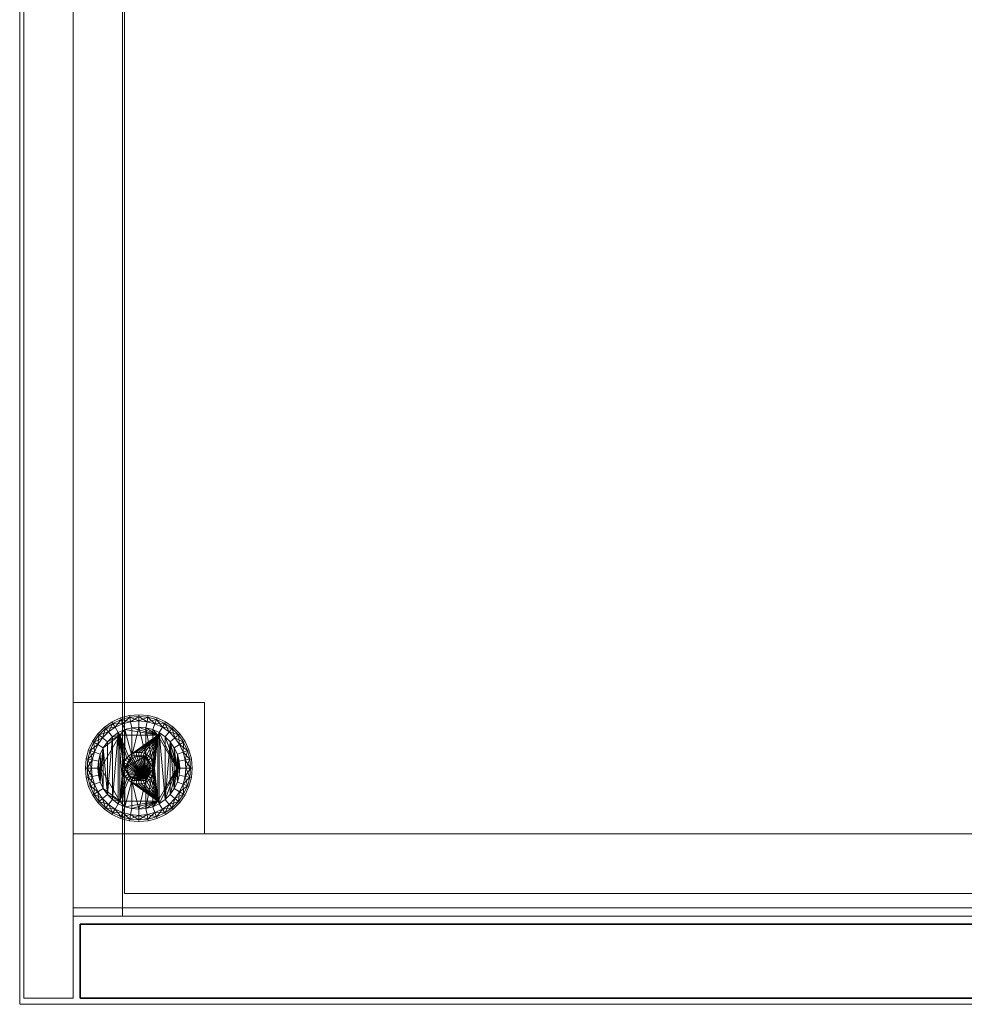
# Model space of a CAD drawing. Header units: millimetres. Extents: x 1 to 921, y -27 to 504.
# Tile 1 of 24: x 1 to 231, y -2 to 238. Entities that reach past the tile are written whole.
import ezdxf

# ---------------------------------------------------------------- set-up
doc = ezdxf.new("R2010")
doc.units = ezdxf.units.MM
doc.layers.add('Base Unit - Door', color=4, linetype='Continuous', lineweight=35)
doc.layers.add('Sub Assembly Carcase', color=4, linetype='Continuous', lineweight=35)

msp = doc.modelspace()

# ---------------------------------------------------------------- meshes
at = {"layer": 'Base Unit - Door'}
mesh = msp.add_polyface(dxfattribs=at)
corners = [(15.75, 0, 63), (460.25, 0, 63), (460.25, 18, 63), (15.75, 18, 63), (15.75, 0, 716), (460.25, 0, 716), (460.25, 18, 716), (15.75, 18, 716)]
mesh.append_faces([[corners[k] for k in face] for face in [(0, 1, 5, 4), (1, 2, 6, 5), (2, 3, 7, 6), (3, 0, 4, 7), (0, 3, 2, 1), (4, 5, 6, 7)]])
at = {"layer": 'Sub Assembly Carcase', "color": 10, "lineweight": 20}
mesh = msp.add_polyface(dxfattribs=at)
corners = [(26, 20, 63), (26, 483, 63), (26, 483, 718), (26, 20, 718), (14, 483, 63), (14, 20, 63), (14, 20, 718), (14, 483, 718), (14, 0, 13), (14, 502, 13), (14, 502, 718), (14, 0, 718), (2, 502, 13), (2, 0, 13), (2, 0, 718), (2, 502, 718), (1, 503.5, 730), (1, 503.5, 718), (1, -1.5, 718), (1, -1.5, 730), (46, 72, 13), (14, 72, 13), (14, 72, 63), (46, 72, 63), (30, 69, 5), (27.74, 68.8, 5), (27.81, 68.41, 6.5), (30, 68.6, 6.5), (25.55, 68.22, 5), (25.69, 67.84, 6.5), (23.5, 67.26, 5), (23.7, 66.91, 6.5), (21.64, 65.96, 5), (21.9, 65.65, 6.5), (23.7, 66.91, 3.5), (21.9, 65.65, 3.5), (30, 68.6, 3.5), (27.81, 68.41, 3.5), (30, 65.99, 2), (28.27, 65.84, 2), (28, 67.32, 2.4), (30, 67.49, 2.4), (25.69, 67.84, 3.5), (26.58, 65.39, 2), (26.07, 66.8, 2.4), (30, 67.49, 7.6), (28, 67.32, 7.6), (28.27, 65.84, 8), (30, 65.99, 8), (26.07, 66.8, 7.6), (26.58, 65.39, 8), (24.25, 65.95, 7.6), (24.25, 65.95, 2.4)]
mesh.append_faces([[corners[k] for k in face] for face in [(0, 1, 2, 3), (4, 5, 6, 7), (5, 4, 1, 0), (6, 3, 2, 7), (8, 9, 10, 11), (12, 13, 14, 15), (13, 12, 9, 8), (14, 11, 10, 15), (16, 17, 18, 19), (20, 21, 22, 23), (24, 25, 26, 27), (25, 28, 29, 26), (28, 30, 31, 29), (30, 32, 33, 31), (34, 35, 32, 30), (36, 37, 25, 24), (38, 39, 40, 41), (37, 42, 28, 25), (39, 43, 44, 40), (42, 34, 30, 28), (45, 46, 47, 48), (46, 49, 50, 47), (26, 46, 45), (27, 26, 45), (29, 49, 46), (26, 29, 46), (31, 51, 49), (29, 31, 49), (31, 33, 51), (40, 37, 36), (41, 40, 36), (44, 42, 37), (40, 44, 37), (52, 34, 42), (44, 52, 42)]], dxfattribs={"color": 10})
mesh = msp.add_polyface(dxfattribs=at)
corners = [(452, 21, 81), (470, 21, 81), (470, 21, 718), (452, 21, 718), (14, 22, 13), (14, 40, 13), (908, 40, 13), (908, 22, 13), (14, 22, 63), (908, 22, 63), (908, 40, 63), (14, 40, 63), (470.5, 25.5, 393.5), (895.5, 25.5, 393.5), (895.5, 25.5, 405.5), (470.5, 25.5, 405.5), (1, -1.5, 730), (1, -1.5, 718), (921, -1.5, 718), (921, -1.5, 730), (921, 503.5, 730), (1, 503.5, 730), (1, 503.5, 718), (921, 503.5, 718), (876, 72, 13), (876, 40, 13), (876, 40, 63), (876, 72, 63), (880.74, 62.5, 5), (879.78, 60.45, 5), (880.16, 60.31, 6.5), (881.09, 62.3, 6.5), (879.2, 58.26, 5), (879.59, 58.19, 6.5), (879, 56, 5), (879.4, 56, 6.5), (879.2, 53.74, 5), (879.59, 53.81, 6.5), (879.78, 51.55, 5), (880.16, 51.69, 6.5), (880.74, 49.5, 5), (881.09, 49.7, 6.5), (881.09, 62.3, 3.5), (880.16, 60.31, 3.5), (879.59, 58.19, 3.5), (879.4, 56, 3.5), (879.59, 53.81, 3.5), (880.16, 51.69, 3.5), (881.09, 49.7, 3.5), (880.68, 58, 7.6), (881.2, 59.93, 7.6), (880.51, 56, 7.6), (880.68, 54, 7.6), (880.68, 58, 2.4), (880.51, 56, 2.4), (880.68, 54, 2.4), (881.2, 52.07, 2.4)]
mesh.append_faces([[corners[k] for k in face] for face in [(0, 1, 2, 3), (4, 5, 6, 7), (8, 9, 10, 11), (12, 13, 14, 15), (16, 17, 18, 19), (16, 19, 20, 21), (22, 23, 18, 17), (24, 25, 26, 27), (28, 29, 30, 31), (29, 32, 33, 30), (32, 34, 35, 33), (34, 36, 37, 35), (36, 38, 39, 37), (38, 40, 41, 39), (42, 43, 29, 28), (43, 44, 32, 29), (44, 45, 34, 32), (45, 46, 36, 34), (46, 47, 38, 36), (47, 48, 40, 38), (33, 49, 50), (30, 33, 50), (35, 51, 49), (33, 35, 49), (37, 52, 51), (35, 37, 51), (37, 39, 52), (53, 44, 43), (54, 45, 44), (53, 54, 44), (55, 46, 45), (54, 55, 45), (56, 47, 46), (55, 56, 46)]], dxfattribs={"color": 10})
mesh = msp.add_polyface(dxfattribs=at)
corners = [(470, 21, 81), (470, 483, 81), (470, 483, 718), (470, 21, 718), (452, 483, 81), (452, 483, 718), (452, 21, 81), (452, 21, 718), (895.5, 482.5, 393.5), (470.5, 482.5, 393.5), (470.5, 482.5, 405.5), (895.5, 482.5, 405.5), (470.5, 25.5, 393.5), (470.5, 25.5, 405.5), (895.5, 25.5, 393.5), (895.5, 25.5, 405.5), (921, 503.5, 730), (921, 503.5, 718), (1, 503.5, 718), (1, 503.5, 730), (864, 483, 13), (864, 451, 13), (864, 451, 63), (864, 483, 63), (868.74, 473.5, 5), (867.78, 471.45, 5), (868.16, 471.31, 6.5), (869.09, 473.3, 6.5), (867.2, 469.26, 5), (867.59, 469.19, 6.5), (867, 467, 5), (867.4, 467, 6.5), (867.2, 464.74, 5), (867.59, 464.81, 6.5), (867.78, 462.55, 5), (868.16, 462.69, 6.5), (868.74, 460.5, 5), (869.09, 460.7, 6.5), (869.09, 473.3, 3.5), (868.16, 471.31, 3.5), (867.59, 469.19, 3.5), (867.4, 467, 3.5), (867.59, 464.81, 3.5), (868.16, 462.69, 3.5), (869.09, 460.7, 3.5), (869.2, 470.93, 7.6), (868.51, 467, 7.6), (868.68, 469, 7.6), (868.68, 465, 7.6), (868.68, 469, 2.4), (868.51, 467, 2.4), (868.68, 465, 2.4), (869.2, 463.07, 2.4)]
mesh.append_faces([[corners[k] for k in face] for face in [(0, 1, 2, 3), (1, 4, 5, 2), (6, 4, 1, 0), (7, 3, 2, 5), (8, 9, 10, 11), (9, 12, 13, 10), (12, 9, 8, 14), (13, 15, 11, 10), (16, 17, 18, 19), (20, 21, 22, 23), (24, 25, 26, 27), (25, 28, 29, 26), (28, 30, 31, 29), (30, 32, 33, 31), (32, 34, 35, 33), (34, 36, 37, 35), (38, 39, 25, 24), (39, 40, 28, 25), (40, 41, 30, 28), (41, 42, 32, 30), (42, 43, 34, 32), (43, 44, 36, 34), (26, 29, 45), (31, 46, 47), (29, 31, 47), (33, 48, 46), (31, 33, 46), (33, 35, 48), (49, 40, 39), (50, 41, 40), (49, 50, 40), (51, 42, 41), (50, 51, 41), (52, 43, 42)]], dxfattribs={"color": 10})
mesh = msp.add_polyface(dxfattribs=at)
corners = [(14, 483, 13), (908, 483, 13), (908, 483, 718), (14, 483, 718), (908, 501, 13), (14, 501, 13), (14, 501, 718), (908, 501, 718), (896, 483, 63), (26, 483, 63), (26, 483, 81), (896, 483, 81), (26, 20, 63), (896, 20, 63), (26, 20, 81), (896, 20, 81), (452, 483, 81), (452, 21, 81), (452, 21, 718), (452, 483, 718), (451.5, 25.5, 393.5), (451.5, 482.5, 393.5), (451.5, 482.5, 405.5), (451.5, 25.5, 405.5), (26.5, 482.5, 393.5), (26.5, 482.5, 405.5), (26.5, 25.5, 393.5), (26.5, 25.5, 405.5), (58, 451, 13), (58, 483, 13), (58, 483, 63), (58, 451, 63), (54.22, 462.55, 5), (54.8, 464.74, 5), (54.41, 464.81, 6.5), (53.84, 462.69, 6.5), (55, 467, 5), (54.6, 467, 6.5), (54.8, 469.26, 5), (54.41, 469.19, 6.5), (54.22, 471.45, 5), (53.84, 471.31, 6.5), (53.26, 473.5, 5), (52.91, 473.3, 6.5), (53.84, 462.69, 3.5), (54.41, 464.81, 3.5), (54.6, 467, 3.5), (54.41, 469.19, 3.5), (53.84, 471.31, 3.5), (52.91, 473.3, 3.5), (52.8, 463.07, 7.6), (53.49, 467, 7.6), (53.32, 465, 7.6), (53.32, 469, 7.6), (53.32, 465, 2.4), (53.49, 467, 2.4), (53.32, 469, 2.4), (52.8, 470.93, 2.4)]
mesh.append_faces([[corners[k] for k in face] for face in [(0, 1, 2, 3), (4, 5, 6, 7), (0, 5, 4, 1), (3, 2, 7, 6), (8, 9, 10, 11), (12, 9, 8, 13), (14, 15, 11, 10), (16, 17, 18, 19), (20, 21, 22, 23), (21, 24, 25, 22), (26, 24, 21, 20), (27, 23, 22, 25), (28, 29, 30, 31), (32, 33, 34, 35), (33, 36, 37, 34), (36, 38, 39, 37), (38, 40, 41, 39), (40, 42, 43, 41), (44, 45, 33, 32), (45, 46, 36, 33), (46, 47, 38, 36), (47, 48, 40, 38), (48, 49, 42, 40), (35, 34, 50), (37, 51, 52), (34, 37, 52), (39, 53, 51), (37, 39, 51), (39, 41, 53), (54, 45, 44), (55, 46, 45), (54, 55, 45), (56, 47, 46), (55, 56, 46), (57, 48, 47)]], dxfattribs={"color": 10})
mesh = msp.add_polyface(dxfattribs=at)
corners = [(26, 483, 63), (26, 20, 63), (26, 20, 81), (26, 483, 81), (26.5, 482.5, 393.5), (26.5, 25.5, 393.5), (26.5, 25.5, 405.5), (26.5, 482.5, 405.5), (26, 451, 13), (58, 451, 13), (58, 451, 63), (26, 451, 63), (46.62, 459, 8), (38.58, 457.61, 8), (40.27, 457.16, 8), (33.64, 457.04, 5), (35.5, 455.74, 5), (35.7, 456.09, 6.5), (33.9, 457.35, 6.5), (37.55, 454.78, 5), (37.69, 455.16, 6.5), (39.74, 454.2, 5), (39.81, 454.59, 6.5), (42, 454, 5), (42, 454.4, 6.5), (33.9, 457.35, 3.5), (35.7, 456.09, 3.5), (37.69, 455.16, 3.5), (37.01, 458.35, 2), (38.58, 457.61, 2), (38.07, 456.2, 2.4), (36.25, 457.05, 2.4), (39.81, 454.59, 3.5), (40.27, 457.16, 2), (40, 455.68, 2.4), (42, 454.4, 3.5), (42, 457.01, 2), (42, 455.51, 2.4), (36.25, 457.05, 7.6), (38.07, 456.2, 7.6), (37.01, 458.35, 8), (40, 455.68, 7.6), (42, 455.51, 7.6), (42, 457.01, 8), (34.61, 458.19, 7.6), (34.61, 458.19, 2.4)]
mesh.append_faces([[corners[k] for k in face] for face in [(0, 1, 2, 3), (4, 5, 6, 7), (8, 9, 10, 11), (15, 16, 17, 18), (16, 19, 20, 17), (19, 21, 22, 20), (21, 23, 24, 22), (25, 26, 16, 15), (26, 27, 19, 16), (28, 29, 30, 31), (27, 32, 21, 19), (29, 33, 34, 30), (32, 35, 23, 21), (33, 36, 37, 34), (38, 39, 13, 40), (39, 41, 14, 13), (41, 42, 43, 14), (17, 38, 44), (18, 17, 44), (20, 39, 38), (17, 20, 38), (22, 41, 39), (20, 22, 39), (24, 42, 41), (22, 24, 41), (31, 26, 25), (45, 31, 25), (30, 27, 26), (31, 30, 26), (34, 32, 27), (30, 34, 27), (37, 35, 32), (34, 37, 32)]], dxfattribs={"color": 10})
mesh.append_faces([[corners[k] for k in face] for face in [(12, 13, 14)]], dxfattribs={"vtx0": -1, "vtx2": -1, "color": 10})
mesh = msp.add_polyface(dxfattribs=at)
corners = [(14, 72, 13), (14, 40, 13), (14, 40, 63), (14, 72, 63), (20.01, 56, 8), (20.16, 54.27, 8), (20.16, 57.73, 8), (20.61, 52.58, 8), (25.38, 48, 8), (20.76, 56, 8), (21.35, 51.01, 8), (20.76, 56, 13), (25.38, 48, 13), (26.38, 54.68, 13), (26.21, 55.33, 13), (26.15, 56, 13), (26.21, 56.67, 13), (26.58, 46.61, 2), (25.01, 47.35, 2), (25.01, 64.65, 2), (26.54, 56, 2), (22.35, 49.58, 2), (23.58, 63.65, 2), (23.58, 48.35, 2), (20.61, 52.58, 2), (21.35, 60.99, 2), (21.35, 51.01, 2), (20.16, 54.27, 2), (20.01, 56, 2), (20.16, 57.73, 2), (17, 56, 5), (17.2, 53.74, 5), (17.59, 53.81, 6.5), (17.4, 56, 6.5), (17.78, 51.55, 5), (18.16, 51.69, 6.5), (17.4, 56, 3.5), (17.59, 53.81, 3.5), (18.68, 54, 2.4), (18.51, 56, 2.4), (18.16, 51.69, 3.5), (19.2, 52.07, 2.4), (20.05, 50.25, 2.4), (18.51, 56, 7.6), (18.68, 54, 7.6), (19.2, 52.07, 7.6), (20.05, 50.25, 7.6)]
mesh.append_faces([[corners[k] for k in face] for face in [(0, 1, 2, 3), (11, 9, 8, 12), (30, 31, 32, 33), (31, 34, 35, 32), (36, 37, 31, 30), (28, 27, 38, 39), (37, 40, 34, 31), (27, 24, 41, 38), (24, 26, 42, 41), (43, 44, 5, 4), (44, 45, 7, 5), (45, 46, 10, 7), (32, 44, 43), (33, 32, 43), (35, 45, 44), (32, 35, 44), (38, 37, 36), (39, 38, 36), (41, 40, 37), (38, 41, 37)]], dxfattribs={"color": 10})
mesh.append_faces([[corners[k] for k in face] for face in [(21, 22, 23), (23, 19, 18), (24, 25, 26), (26, 25, 21), (27, 29, 24)]], dxfattribs={"vtx0": -1, "vtx1": -1, "color": 10})
mesh.append_faces([[corners[k] for k in face] for face in [(17, 19, 20)]], dxfattribs={"vtx0": -1, "vtx1": -1, "vtx2": -1, "color": 10})
mesh.append_faces([[corners[k] for k in face] for face in [(6, 5, 7), (9, 7, 10), (12, 13, 14), (12, 14, 15), (12, 15, 16)]], dxfattribs={"vtx0": -1, "vtx2": -1, "color": 10})
mesh.append_faces([[corners[k] for k in face] for face in [(4, 5, 6)]], dxfattribs={"vtx1": -1, "color": 10})
mesh.append_faces([[corners[k] for k in face] for face in [(8, 9, 10), (17, 18, 19)]], dxfattribs={"vtx1": -1, "vtx2": -1, "color": 10})
mesh.append_faces([[corners[k] for k in face] for face in [(27, 28, 29)]], dxfattribs={"vtx2": -1, "color": 10})
mesh = msp.add_polyface(dxfattribs=at)
corners = [(14, 40, 13), (14, 72, 13), (46, 72, 13), (46, 40, 13), (14, 40, 63), (46, 40, 63), (46, 72, 63), (14, 72, 63), (30, 59.85, 13), (29.33, 59.79, 13), (29.33, 59.79, 37), (30, 59.85, 37), (28.68, 59.62, 13), (28.68, 59.62, 37), (28.07, 59.33, 13), (28.07, 59.33, 37), (27.53, 58.95, 13), (27.53, 58.95, 37), (27.05, 58.47, 13), (27.05, 58.47, 37), (26.67, 57.93, 13), (26.67, 57.93, 37), (26.38, 57.32, 13), (26.38, 57.32, 37), (26.21, 56.67, 13), (26.21, 56.67, 37), (26.15, 56, 13), (26.15, 56, 37), (31.42, 53.54, 38), (29.51, 58.8, 38), (29.03, 58.67, 38), (28.58, 58.46, 38), (28.17, 58.18, 38), (27.82, 57.83, 38), (27.54, 57.42, 38), (27.15, 56, 38), (27.2, 56.49, 38), (27.33, 56.97, 38), (30, 58.85, 38), (25.38, 64, 13), (28.27, 59, 2), (30, 65.99, 2), (31.73, 59, 2), (26.54, 56, 2), (26.58, 65.39, 2), (26.54, 56, 5), (28.27, 59, 5), (31.73, 59, 5), (28.27, 53, 5)]
mesh.append_faces([[corners[k] for k in face] for face in [(0, 1, 2, 3), (4, 5, 6, 7), (8, 9, 10, 11), (9, 12, 13, 10), (12, 14, 15, 13), (14, 16, 17, 15), (16, 18, 19, 17), (18, 20, 21, 19), (20, 22, 23, 21), (22, 24, 25, 23), (24, 26, 27, 25), (35, 36, 25, 27), (36, 37, 23, 25), (37, 34, 21, 23), (34, 33, 19, 21), (33, 32, 17, 19), (32, 31, 15, 17), (31, 30, 13, 15), (30, 29, 10, 13), (29, 38, 11, 10), (45, 43, 40, 46), (46, 40, 42, 47)]], dxfattribs={"color": 10})
mesh.append_faces([[corners[k] for k in face] for face in [(47, 45, 46)]], dxfattribs={"vtx0": -1, "color": 10})
mesh.append_faces([[corners[k] for k in face] for face in [(40, 41, 42), (43, 44, 40)]], dxfattribs={"vtx0": -1, "vtx1": -1, "color": 10})
mesh.append_faces([[corners[k] for k in face] for face in [(28, 29, 30), (28, 30, 31), (28, 31, 32), (28, 32, 33), (28, 33, 34), (39, 24, 22), (39, 22, 20), (39, 20, 18), (39, 18, 16), (47, 48, 45)]], dxfattribs={"vtx0": -1, "vtx2": -1, "color": 10})
mesh = msp.add_polyface(dxfattribs=at)
corners = [(26, 20, 63), (896, 20, 63), (896, 20, 81), (26, 20, 81), (14, 22, 13), (908, 22, 13), (908, 22, 63), (14, 22, 63), (908, 40, 13), (14, 40, 13), (14, 40, 63), (908, 40, 63), (26.5, 25.5, 393.5), (451.5, 25.5, 393.5), (451.5, 25.5, 405.5), (26.5, 25.5, 405.5), (46, 40, 13), (46, 72, 13), (46, 72, 63), (46, 40, 63), (41.26, 49.5, 5), (42.22, 51.55, 5), (41.84, 51.69, 6.5), (40.91, 49.7, 6.5), (42.8, 53.74, 5), (42.41, 53.81, 6.5), (43, 56, 5), (42.6, 56, 6.5), (42.8, 58.26, 5), (42.41, 58.19, 6.5), (42.22, 60.45, 5), (41.84, 60.31, 6.5), (41.26, 62.5, 5), (40.91, 62.3, 6.5), (40.91, 49.7, 3.5), (41.84, 51.69, 3.5), (42.41, 53.81, 3.5), (42.6, 56, 3.5), (42.41, 58.19, 3.5), (41.84, 60.31, 3.5), (40.91, 62.3, 3.5), (41.32, 54, 7.6), (40.8, 52.07, 7.6), (41.49, 56, 7.6), (41.32, 58, 7.6), (40.8, 59.93, 7.6), (40.8, 52.07, 2.4), (41.32, 54, 2.4), (41.49, 56, 2.4), (41.32, 58, 2.4), (40.8, 59.93, 2.4)]
mesh.append_faces([[corners[k] for k in face] for face in [(0, 1, 2, 3), (4, 5, 6, 7), (8, 9, 10, 11), (12, 13, 14, 15), (16, 17, 18, 19), (20, 21, 22, 23), (21, 24, 25, 22), (24, 26, 27, 25), (26, 28, 29, 27), (28, 30, 31, 29), (30, 32, 33, 31), (34, 35, 21, 20), (35, 36, 24, 21), (36, 37, 26, 24), (37, 38, 28, 26), (38, 39, 30, 28), (39, 40, 32, 30), (25, 41, 42), (22, 25, 42), (27, 43, 41), (25, 27, 41), (29, 44, 43), (27, 29, 43), (31, 45, 44), (29, 31, 44), (31, 33, 45), (46, 35, 34), (47, 36, 35), (46, 47, 35), (48, 37, 36), (47, 48, 36), (49, 38, 37), (48, 49, 37), (50, 39, 38), (49, 50, 38)]], dxfattribs={"color": 10})
mesh = msp.add_polyface(dxfattribs=at)
corners = [(34.62, 64, 8), (34.99, 64.65, 8), (33.42, 65.39, 8), (31.73, 65.84, 8), (30, 65.99, 8), (28.27, 65.84, 8), (34.62, 64, 13), (27.53, 58.95, 13), (28.07, 59.33, 13), (28.68, 59.62, 13), (29.33, 59.79, 13), (30, 59.85, 13), (30.67, 59.79, 13), (31.32, 59.62, 13), (31.92, 59.33, 13), (32.47, 58.95, 13), (32.95, 58.47, 13), (33.46, 56, 2), (31.73, 59, 2), (31.73, 65.84, 2), (33.42, 65.39, 2), (34.99, 64.65, 2), (30, 65.99, 2), (34.45, 68.22, 5), (32.26, 68.8, 5), (32.19, 68.41, 6.5), (34.31, 67.84, 6.5), (30, 69, 5), (30, 68.6, 6.5), (33.93, 66.8, 2.4), (35.75, 65.95, 2.4), (34.31, 67.84, 3.5), (32.19, 68.41, 3.5), (32, 67.32, 2.4), (30, 68.6, 3.5), (30, 67.49, 2.4), (35.75, 65.95, 7.6), (33.93, 66.8, 7.6), (32, 67.32, 7.6), (30, 67.49, 7.6)]
mesh.append_faces([[corners[k] for k in face] for face in [(23, 24, 25, 26), (24, 27, 28, 25), (21, 20, 29, 30), (31, 32, 24, 23), (20, 19, 33, 29), (32, 34, 27, 24), (19, 22, 35, 33), (36, 37, 2, 1), (37, 38, 3, 2), (38, 39, 4, 3), (25, 38, 37), (26, 25, 37), (28, 39, 38), (25, 28, 38), (33, 32, 31), (29, 33, 31), (35, 34, 32), (33, 35, 32)]], dxfattribs={"color": 10})
mesh.append_faces([[corners[k] for k in face] for face in [(0, 1, 2), (0, 2, 3), (0, 3, 4), (0, 4, 5), (6, 7, 8), (6, 8, 9), (6, 9, 10), (6, 10, 11), (6, 11, 12), (6, 12, 13), (6, 13, 14), (6, 14, 15), (6, 15, 16), (17, 19, 20), (17, 20, 21), (18, 22, 19)]], dxfattribs={"vtx0": -1, "vtx2": -1, "color": 10})
mesh.append_faces([[corners[k] for k in face] for face in [(17, 18, 19)]], dxfattribs={"vtx1": -1, "vtx2": -1, "color": 10})
mesh = msp.add_polyface(dxfattribs=at)
corners = [(39.24, 56, 8), (39.39, 59.42, 8), (38.65, 60.99, 8), (37.65, 62.42, 8), (36.42, 63.65, 8), (34.99, 64.65, 8), (34.62, 64, 8), (39.24, 56, 13), (34.62, 64, 13), (38.65, 51.01, 2), (37.65, 62.42, 2), (38.65, 60.99, 2), (39.39, 52.58, 2), (39.39, 59.42, 2), (36.42, 48.35, 2), (34.99, 64.65, 2), (36.42, 63.65, 2), (39.96, 64.36, 5), (38.36, 65.96, 5), (38.1, 65.65, 6.5), (39.65, 64.1, 6.5), (36.5, 67.26, 5), (36.3, 66.91, 6.5), (34.45, 68.22, 5), (34.31, 67.84, 6.5), (38.81, 63.39, 2.4), (39.95, 61.75, 2.4), (39.65, 64.1, 3.5), (38.1, 65.65, 3.5), (37.39, 64.81, 2.4), (36.3, 66.91, 3.5), (35.75, 65.95, 2.4), (34.31, 67.84, 3.5), (39.95, 61.75, 7.6), (38.81, 63.39, 7.6), (37.39, 64.81, 7.6), (35.75, 65.95, 7.6), (33.93, 66.8, 7.6), (33.93, 66.8, 2.4)]
mesh.append_faces([[corners[k] for k in face] for face in [(7, 0, 6, 8), (17, 18, 19, 20), (18, 21, 22, 19), (21, 23, 24, 22), (11, 10, 25, 26), (27, 28, 18, 17), (10, 16, 29, 25), (28, 30, 21, 18), (16, 15, 31, 29), (30, 32, 23, 21), (33, 34, 3, 2), (34, 35, 4, 3), (35, 36, 5, 4), (20, 34, 33), (19, 35, 34), (20, 19, 34), (22, 36, 35), (19, 22, 35), (24, 37, 36), (22, 24, 36), (29, 28, 27), (25, 29, 27), (31, 30, 28), (29, 31, 28), (38, 32, 30), (31, 38, 30)]], dxfattribs={"color": 10})
mesh.append_faces([[corners[k] for k in face] for face in [(0, 5, 6)]], dxfattribs={"vtx0": -1, "vtx1": -1, "color": 10})
mesh.append_faces([[corners[k] for k in face] for face in [(0, 1, 2), (0, 2, 3), (0, 3, 4), (0, 4, 5), (9, 10, 11), (12, 11, 13), (14, 15, 16), (14, 16, 10)]], dxfattribs={"vtx0": -1, "vtx2": -1, "color": 10})
mesh = msp.add_polyface(dxfattribs=at)
corners = [(34.62, 64, 8), (28.27, 65.84, 8), (26.58, 65.39, 8), (25.38, 64, 8), (25.01, 64.65, 8), (23.58, 63.65, 8), (22.35, 62.42, 8), (21.35, 60.99, 8), (34.62, 64, 13), (25.38, 64, 13), (27.53, 58.95, 13), (26.58, 65.39, 2), (28.27, 65.84, 2), (28.27, 59, 2), (30, 65.99, 2), (26.54, 56, 2), (25.01, 64.65, 2), (21.64, 65.96, 5), (20.04, 64.36, 5), (20.35, 64.1, 6.5), (21.9, 65.65, 6.5), (18.74, 62.5, 5), (19.09, 62.3, 6.5), (23.58, 63.65, 2), (22.61, 64.81, 2.4), (24.25, 65.95, 2.4), (21.9, 65.65, 3.5), (20.35, 64.1, 3.5), (22.35, 62.42, 2), (21.19, 63.39, 2.4), (19.09, 62.3, 3.5), (21.35, 60.99, 2), (20.05, 61.75, 2.4), (26.07, 66.8, 2.4), (26.07, 66.8, 7.6), (24.25, 65.95, 7.6), (22.61, 64.81, 7.6), (21.19, 63.39, 7.6), (20.05, 61.75, 7.6), (18.16, 60.31, 6.5), (23.7, 66.91, 3.5)]
mesh.append_faces([[corners[k] for k in face] for face in [(8, 0, 3, 9), (17, 18, 19, 20), (18, 21, 22, 19), (16, 23, 24, 25), (26, 27, 18, 17), (23, 28, 29, 24), (27, 30, 21, 18), (28, 31, 32, 29), (11, 16, 25, 33), (34, 35, 4, 2), (35, 36, 5, 4), (36, 37, 6, 5), (37, 38, 7, 6), (20, 36, 35), (19, 37, 36), (20, 19, 36), (22, 38, 37), (19, 22, 37), (22, 39, 38), (24, 26, 40), (25, 24, 40), (29, 27, 26), (24, 29, 26), (32, 30, 27), (29, 32, 27)]], dxfattribs={"color": 10})
mesh.append_faces([[corners[k] for k in face] for face in [(0, 2, 3)]], dxfattribs={"vtx0": -1, "vtx1": -1, "color": 10})
mesh.append_faces([[corners[k] for k in face] for face in [(0, 1, 2), (3, 2, 4), (3, 4, 5), (3, 5, 6), (3, 6, 7), (13, 12, 14), (15, 16, 11)]], dxfattribs={"vtx0": -1, "vtx2": -1, "color": 10})
mesh.append_faces([[corners[k] for k in face] for face in [(8, 9, 10), (11, 12, 13)]], dxfattribs={"vtx1": -1, "vtx2": -1, "color": 10})
mesh = msp.add_polyface(dxfattribs=at)
corners = [(25.38, 64, 8), (21.35, 60.99, 8), (20.76, 56, 8), (20.16, 57.73, 8), (20.61, 52.58, 8), (20.61, 59.42, 8), (25.38, 64, 13), (20.76, 56, 13), (25.38, 48, 13), (26.21, 56.67, 13), (21.35, 60.99, 2), (22.35, 62.42, 2), (22.35, 49.58, 2), (23.58, 63.65, 2), (23.58, 48.35, 2), (25.01, 64.65, 2), (20.16, 57.73, 2), (20.61, 59.42, 2), (20.61, 52.58, 2), (18.74, 62.5, 5), (17.78, 60.45, 5), (18.16, 60.31, 6.5), (19.09, 62.3, 6.5), (17.2, 58.26, 5), (17.59, 58.19, 6.5), (17, 56, 5), (17.4, 56, 6.5), (19.09, 62.3, 3.5), (18.16, 60.31, 3.5), (19.2, 59.93, 2.4), (20.05, 61.75, 2.4), (17.59, 58.19, 3.5), (18.68, 58, 2.4), (17.4, 56, 3.5), (20.01, 56, 2), (18.51, 56, 2.4), (20.05, 61.75, 7.6), (19.2, 59.93, 7.6), (18.68, 58, 7.6), (18.51, 56, 7.6), (20.01, 56, 8)]
mesh.append_faces([[corners[k] for k in face] for face in [(6, 0, 2, 7), (19, 20, 21, 22), (20, 23, 24, 21), (23, 25, 26, 24), (27, 28, 20, 19), (10, 17, 29, 30), (28, 31, 23, 20), (17, 16, 32, 29), (31, 33, 25, 23), (16, 34, 35, 32), (36, 37, 5, 1), (37, 38, 3, 5), (38, 39, 40, 3), (21, 37, 36), (24, 38, 37), (21, 24, 37), (26, 39, 38), (24, 26, 38), (29, 28, 27), (30, 29, 27), (32, 31, 28), (29, 32, 28), (35, 33, 31), (32, 35, 31)]], dxfattribs={"color": 10})
mesh.append_faces([[corners[k] for k in face] for face in [(8, 6, 7)]], dxfattribs={"vtx0": -1, "color": 10})
mesh.append_faces([[corners[k] for k in face] for face in [(0, 1, 2), (3, 4, 5), (5, 2, 1)]], dxfattribs={"vtx0": -1, "vtx1": -1, "color": 10})
mesh.append_faces([[corners[k] for k in face] for face in [(5, 4, 2), (8, 9, 6)]], dxfattribs={"vtx0": -1, "vtx1": -1, "vtx2": -1, "color": 10})
mesh.append_faces([[corners[k] for k in face] for face in [(12, 11, 13), (14, 13, 15), (18, 17, 10)]], dxfattribs={"vtx0": -1, "vtx2": -1, "color": 10})
mesh.append_faces([[corners[k] for k in face] for face in [(10, 11, 12), (16, 17, 18)]], dxfattribs={"vtx1": -1, "vtx2": -1, "color": 10})
mesh = msp.add_polyface(dxfattribs=at)
corners = [(33.85, 56, 13), (33.79, 56.67, 13), (33.79, 56.67, 37), (33.85, 56, 37), (33.62, 57.32, 13), (33.62, 57.32, 37), (33.33, 57.93, 13), (33.33, 57.93, 37), (32.95, 58.47, 13), (32.95, 58.47, 37), (32.47, 58.95, 13), (32.47, 58.95, 37), (31.92, 59.33, 13), (31.92, 59.33, 37), (31.32, 59.62, 13), (31.32, 59.62, 37), (30.67, 59.79, 13), (30.67, 59.79, 37), (30, 59.85, 13), (30, 59.85, 37), (31.42, 53.54, 38), (32.67, 56.97, 38), (32.46, 57.42, 38), (32.18, 57.83, 38), (31.83, 58.18, 38), (31.42, 58.46, 38), (30.97, 58.67, 38), (30.49, 58.8, 38), (30, 58.85, 38), (29.51, 58.8, 38), (32.8, 56.49, 38), (32.85, 56, 38), (32.8, 55.51, 38), (33.79, 55.33, 37), (34.62, 64, 13), (34.62, 48, 13), (33.46, 56, 2), (34.99, 64.65, 2), (34.99, 47.35, 2), (31.73, 59, 5), (31.73, 59, 2), (33.46, 56, 5), (31.73, 53, 5)]
mesh.append_faces([[corners[k] for k in face] for face in [(0, 1, 2, 3), (1, 4, 5, 2), (4, 6, 7, 5), (6, 8, 9, 7), (8, 10, 11, 9), (10, 12, 13, 11), (12, 14, 15, 13), (14, 16, 17, 15), (16, 18, 19, 17), (28, 27, 17, 19), (27, 26, 15, 17), (26, 25, 13, 15), (25, 24, 11, 13), (24, 23, 9, 11), (23, 22, 7, 9), (22, 21, 5, 7), (21, 30, 2, 5), (30, 31, 3, 2), (31, 32, 33, 3), (39, 40, 36, 41)]], dxfattribs={"color": 10})
mesh.append_faces([[corners[k] for k in face] for face in [(34, 0, 35), (36, 37, 38)]], dxfattribs={"vtx0": -1, "vtx1": -1, "vtx2": -1, "color": 10})
mesh.append_faces([[corners[k] for k in face] for face in [(20, 21, 22), (20, 22, 23), (20, 23, 24), (20, 24, 25), (20, 25, 26), (20, 26, 27), (20, 27, 28), (20, 28, 29), (34, 8, 6), (34, 6, 4), (34, 4, 1), (34, 1, 0)]], dxfattribs={"vtx0": -1, "vtx2": -1, "color": 10})
mesh.append_faces([[corners[k] for k in face] for face in [(39, 41, 42)]], dxfattribs={"vtx2": -1, "color": 10})
mesh = msp.add_polyface(dxfattribs=at)
corners = [(37.65, 49.58, 8), (38.65, 51.01, 8), (39.24, 56, 8), (39.39, 52.58, 8), (39.39, 59.42, 8), (34.62, 48, 8), (34.99, 47.35, 8), (36.42, 48.35, 8), (34.62, 48, 13), (39.24, 56, 13), (34.62, 64, 13), (37.65, 49.58, 2), (37.65, 62.42, 2), (38.65, 51.01, 2), (38.65, 60.99, 2), (39.39, 52.58, 2), (36.42, 48.35, 2), (34.99, 47.35, 2), (34.99, 64.65, 2), (34.45, 43.78, 5), (36.5, 44.74, 5), (36.3, 45.09, 6.5), (34.31, 44.16, 6.5), (38.36, 46.04, 5), (38.1, 46.35, 6.5), (39.96, 47.64, 5), (39.65, 47.9, 6.5), (34.31, 44.16, 3.5), (36.3, 45.09, 3.5), (38.1, 46.35, 3.5), (37.39, 47.19, 2.4), (35.75, 46.05, 2.4), (39.65, 47.9, 3.5), (38.81, 48.61, 2.4), (39.95, 50.25, 2.4), (35.75, 46.05, 7.6), (37.39, 47.19, 7.6), (38.81, 48.61, 7.6), (39.95, 50.25, 7.6), (33.93, 45.2, 7.6)]
mesh.append_faces([[corners[k] for k in face] for face in [(8, 5, 2, 9), (19, 20, 21, 22), (20, 23, 24, 21), (23, 25, 26, 24), (27, 28, 20, 19), (28, 29, 23, 20), (17, 16, 30, 31), (29, 32, 25, 23), (16, 11, 33, 30), (11, 13, 34, 33), (35, 36, 7, 6), (36, 37, 0, 7), (37, 38, 1, 0), (21, 35, 39), (22, 21, 39), (24, 36, 35), (21, 24, 35), (26, 37, 36), (24, 26, 36), (31, 28, 27), (30, 29, 28), (31, 30, 28), (33, 32, 29), (30, 33, 29)]], dxfattribs={"color": 10})
mesh.append_faces([[corners[k] for k in face] for face in [(10, 8, 9)]], dxfattribs={"vtx0": -1, "color": 10})
mesh.append_faces([[corners[k] for k in face] for face in [(5, 6, 2), (11, 12, 13), (13, 14, 15), (16, 12, 11)]], dxfattribs={"vtx0": -1, "vtx1": -1, "color": 10})
mesh.append_faces([[corners[k] for k in face] for face in [(2, 3, 4)]], dxfattribs={"vtx0": -1, "vtx1": -1, "vtx2": -1, "color": 10})
mesh.append_faces([[corners[k] for k in face] for face in [(2, 1, 3), (2, 6, 7), (2, 7, 0)]], dxfattribs={"vtx0": -1, "vtx2": -1, "color": 10})
mesh.append_faces([[corners[k] for k in face] for face in [(0, 1, 2), (16, 17, 18)]], dxfattribs={"vtx1": -1, "vtx2": -1, "color": 10})
mesh = msp.add_polyface(dxfattribs=at)
corners = [(39.39, 59.42, 8), (39.39, 52.58, 8), (39.84, 54.27, 8), (39.84, 57.73, 8), (39.99, 56, 8), (39.39, 52.58, 2), (39.39, 59.42, 2), (39.84, 54.27, 2), (39.84, 57.73, 2), (39.99, 56, 2), (39.96, 47.64, 5), (41.26, 49.5, 5), (40.91, 49.7, 6.5), (39.65, 47.9, 6.5), (41.26, 62.5, 5), (39.96, 64.36, 5), (39.65, 64.1, 6.5), (40.91, 62.3, 6.5), (39.65, 47.9, 3.5), (40.91, 49.7, 3.5), (38.65, 51.01, 2), (40.8, 52.07, 2.4), (39.95, 50.25, 2.4), (41.32, 54, 2.4), (41.49, 56, 2.4), (41.32, 58, 2.4), (40.8, 59.93, 2.4), (38.65, 60.99, 2), (39.95, 61.75, 2.4), (40.91, 62.3, 3.5), (39.65, 64.1, 3.5), (39.95, 50.25, 7.6), (40.8, 52.07, 7.6), (38.65, 51.01, 8), (41.32, 54, 7.6), (41.49, 56, 7.6), (41.32, 58, 7.6), (40.8, 59.93, 7.6), (39.95, 61.75, 7.6), (38.65, 60.99, 8), (38.81, 48.61, 7.6), (41.84, 51.69, 6.5), (38.81, 48.61, 2.4), (41.84, 60.31, 3.5), (38.81, 63.39, 2.4)]
mesh.append_faces([[corners[k] for k in face] for face in [(10, 11, 12, 13), (14, 15, 16, 17), (18, 19, 11, 10), (20, 5, 21, 22), (5, 7, 23, 21), (7, 9, 24, 23), (9, 8, 25, 24), (8, 6, 26, 25), (6, 27, 28, 26), (29, 30, 15, 14), (31, 32, 1, 33), (32, 34, 2, 1), (34, 35, 4, 2), (35, 36, 3, 4), (36, 37, 0, 3), (37, 38, 39, 0), (12, 31, 40), (13, 12, 40), (41, 32, 31), (12, 41, 31), (17, 38, 37), (17, 16, 38), (22, 19, 18), (42, 22, 18), (22, 21, 19), (28, 29, 43), (26, 28, 43), (44, 30, 29), (28, 44, 29)]], dxfattribs={"color": 10})
mesh.append_faces([[corners[k] for k in face] for face in [(3, 2, 4), (7, 8, 9)]], dxfattribs={"vtx0": -1, "color": 10})
mesh.append_faces([[corners[k] for k in face] for face in [(0, 2, 3), (5, 6, 7)]], dxfattribs={"vtx0": -1, "vtx1": -1, "color": 10})
mesh.append_faces([[corners[k] for k in face] for face in [(0, 1, 2), (7, 6, 8)]], dxfattribs={"vtx0": -1, "vtx2": -1, "color": 10})
mesh = msp.add_polyface(dxfattribs=at)
corners = [(30, 52.15, 13), (30.67, 52.21, 13), (30.67, 52.21, 37), (30, 52.15, 37), (31.32, 52.38, 13), (31.32, 52.38, 37), (31.92, 52.67, 13), (31.92, 52.67, 37), (32.47, 53.05, 13), (32.47, 53.05, 37), (32.95, 53.53, 13), (32.95, 53.53, 37), (33.33, 54.08, 13), (33.33, 54.08, 37), (33.62, 54.68, 13), (33.62, 54.68, 37), (33.79, 55.33, 13), (33.79, 55.33, 37), (33.85, 56, 13), (33.85, 56, 37), (31.42, 53.54, 38), (31.83, 53.82, 38), (32.18, 54.17, 38), (32.46, 54.58, 38), (32.67, 55.03, 38), (32.8, 55.51, 38), (32.85, 56, 38), (32.8, 56.49, 38), (32.67, 56.97, 38), (29.51, 53.2, 38), (30, 53.15, 38), (30.49, 53.2, 38), (30.97, 53.33, 38), (34.62, 48, 13), (33.46, 56, 2), (31.73, 46.16, 2), (31.73, 53, 2), (33.46, 56, 5), (31.73, 53, 5), (31.73, 59, 5), (28.27, 53, 5)]
mesh.append_faces([[corners[k] for k in face] for face in [(0, 1, 2, 3), (1, 4, 5, 2), (4, 6, 7, 5), (6, 8, 9, 7), (8, 10, 11, 9), (10, 12, 13, 11), (12, 14, 15, 13), (14, 16, 17, 15), (16, 18, 19, 17), (21, 20, 7, 9), (20, 32, 5, 7), (32, 31, 2, 5), (31, 30, 3, 2), (25, 24, 15, 17), (24, 23, 13, 15), (23, 22, 11, 13), (22, 21, 9, 11), (37, 34, 36, 38)]], dxfattribs={"color": 10})
mesh.append_faces([[corners[k] for k in face] for face in [(20, 31, 32)]], dxfattribs={"vtx0": -1, "color": 10})
mesh.append_faces([[corners[k] for k in face] for face in [(34, 35, 36)]], dxfattribs={"vtx0": -1, "vtx1": -1, "color": 10})
mesh.append_faces([[corners[k] for k in face] for face in [(20, 22, 23), (20, 23, 24), (20, 24, 25), (20, 25, 26), (20, 26, 27), (20, 27, 28), (20, 29, 30), (20, 30, 31), (33, 18, 16), (33, 16, 14), (33, 14, 12), (33, 12, 10), (33, 10, 8), (39, 38, 40)]], dxfattribs={"vtx0": -1, "vtx2": -1, "color": 10})
mesh.append_faces([[corners[k] for k in face] for face in [(20, 21, 22)]], dxfattribs={"vtx2": -1, "color": 10})
mesh = msp.add_polyface(dxfattribs=at)
corners = [(26.15, 56, 13), (26.21, 55.33, 13), (26.21, 55.33, 37), (26.15, 56, 37), (26.38, 54.68, 13), (26.38, 54.68, 37), (26.67, 54.08, 13), (26.67, 54.08, 37), (27.05, 53.53, 13), (27.05, 53.53, 37), (27.53, 53.05, 13), (27.53, 53.05, 37), (28.07, 52.67, 13), (28.07, 52.67, 37), (28.68, 52.38, 13), (28.68, 52.38, 37), (29.33, 52.21, 13), (29.33, 52.21, 37), (30, 52.15, 13), (30, 52.15, 37), (31.42, 53.54, 38), (27.54, 57.42, 38), (27.33, 56.97, 38), (27.2, 56.49, 38), (27.15, 56, 38), (27.2, 55.51, 38), (27.33, 55.03, 38), (27.54, 54.58, 38), (27.82, 54.17, 38), (28.17, 53.82, 38), (28.58, 53.54, 38), (29.03, 53.33, 38), (29.51, 53.2, 38), (30, 53.15, 38), (25.38, 48, 13), (26.58, 46.61, 2), (26.54, 56, 2), (28.27, 53, 2), (31.73, 53, 5), (31.73, 53, 2), (28.27, 53, 5), (26.54, 56, 5)]
mesh.append_faces([[corners[k] for k in face] for face in [(0, 1, 2, 3), (1, 4, 5, 2), (4, 6, 7, 5), (6, 8, 9, 7), (8, 10, 11, 9), (10, 12, 13, 11), (12, 14, 15, 13), (14, 16, 17, 15), (16, 18, 19, 17), (33, 32, 17, 19), (32, 31, 15, 17), (31, 30, 13, 15), (30, 29, 11, 13), (29, 28, 9, 11), (28, 27, 7, 9), (27, 26, 5, 7), (26, 25, 2, 5), (25, 24, 3, 2), (38, 39, 37, 40), (40, 37, 36, 41)]], dxfattribs={"color": 10})
mesh.append_faces([[corners[k] for k in face] for face in [(20, 21, 22), (20, 22, 23), (20, 23, 24), (20, 24, 25), (20, 25, 26), (20, 26, 27), (20, 27, 28), (20, 28, 29), (20, 29, 30), (20, 30, 31), (20, 31, 32), (34, 10, 8), (34, 8, 6), (34, 6, 4), (35, 36, 37)]], dxfattribs={"vtx0": -1, "vtx2": -1, "color": 10})
mesh = msp.add_polyface(dxfattribs=at)
corners = [(31.73, 46.16, 8), (33.42, 46.61, 8), (34.62, 48, 8), (34.99, 47.35, 8), (28.27, 46.16, 8), (30, 46.01, 8), (34.62, 48, 13), (32.47, 53.05, 13), (31.92, 52.67, 13), (31.32, 52.38, 13), (30.67, 52.21, 13), (30, 52.15, 13), (29.33, 52.21, 13), (28.68, 52.38, 13), (28.07, 52.67, 13), (27.53, 53.05, 13), (33.46, 56, 2), (34.99, 47.35, 2), (33.42, 46.61, 2), (31.73, 46.16, 2), (30, 46.01, 2), (31.73, 53, 2), (30, 43, 5), (32.26, 43.2, 5), (32.19, 43.59, 6.5), (30, 43.4, 6.5), (34.45, 43.78, 5), (34.31, 44.16, 6.5), (30, 43.4, 3.5), (32.19, 43.59, 3.5), (32, 44.68, 2.4), (30, 44.51, 2.4), (34.31, 44.16, 3.5), (33.93, 45.2, 2.4), (35.75, 46.05, 2.4), (30, 44.51, 7.6), (32, 44.68, 7.6), (33.93, 45.2, 7.6), (35.75, 46.05, 7.6)]
mesh.append_faces([[corners[k] for k in face] for face in [(22, 23, 24, 25), (23, 26, 27, 24), (28, 29, 23, 22), (20, 19, 30, 31), (29, 32, 26, 23), (19, 18, 33, 30), (18, 17, 34, 33), (35, 36, 0, 5), (36, 37, 1, 0), (37, 38, 3, 1), (24, 36, 35), (25, 24, 35), (27, 37, 36), (24, 27, 36), (30, 29, 28), (31, 30, 28), (33, 32, 29), (30, 33, 29), (33, 34, 32)]], dxfattribs={"color": 10})
mesh.append_faces([[corners[k] for k in face] for face in [(20, 21, 19)]], dxfattribs={"vtx0": -1, "vtx1": -1, "color": 10})
mesh.append_faces([[corners[k] for k in face] for face in [(2, 1, 3), (2, 4, 5), (2, 5, 0), (6, 7, 8), (6, 8, 9), (6, 9, 10), (6, 10, 11), (6, 11, 12), (6, 12, 13), (6, 13, 14), (6, 14, 15), (16, 17, 18), (16, 18, 19)]], dxfattribs={"vtx0": -1, "vtx2": -1, "color": 10})
mesh.append_faces([[corners[k] for k in face] for face in [(0, 1, 2)]], dxfattribs={"vtx1": -1, "vtx2": -1, "color": 10})
mesh = msp.add_polyface(dxfattribs=at)
corners = [(34.62, 48, 8), (25.38, 48, 8), (26.58, 46.61, 8), (28.27, 46.16, 8), (21.35, 51.01, 8), (22.35, 49.58, 8), (23.58, 48.35, 8), (25.01, 47.35, 8), (25.38, 48, 13), (34.62, 48, 13), (27.53, 53.05, 13), (30, 46.01, 2), (28.27, 46.16, 2), (28.27, 53, 2), (31.73, 53, 2), (26.58, 46.61, 2), (17.78, 51.55, 5), (18.74, 49.5, 5), (19.09, 49.7, 6.5), (18.16, 51.69, 6.5), (20.04, 47.64, 5), (20.35, 47.9, 6.5), (21.64, 46.04, 5), (21.9, 46.35, 6.5), (18.16, 51.69, 3.5), (19.09, 49.7, 3.5), (20.35, 47.9, 3.5), (21.35, 51.01, 2), (22.35, 49.58, 2), (21.19, 48.61, 2.4), (20.05, 50.25, 2.4), (21.9, 46.35, 3.5), (23.58, 48.35, 2), (22.61, 47.19, 2.4), (25.01, 47.35, 2), (24.25, 46.05, 2.4), (20.05, 50.25, 7.6), (21.19, 48.61, 7.6), (22.61, 47.19, 7.6), (24.25, 46.05, 7.6), (19.2, 52.07, 7.6), (19.2, 52.07, 2.4)]
mesh.append_faces([[corners[k] for k in face] for face in [(8, 1, 0, 9), (16, 17, 18, 19), (17, 20, 21, 18), (20, 22, 23, 21), (24, 25, 17, 16), (25, 26, 20, 17), (27, 28, 29, 30), (26, 31, 22, 20), (28, 32, 33, 29), (32, 34, 35, 33), (36, 37, 5, 4), (37, 38, 6, 5), (38, 39, 7, 6), (18, 36, 40), (19, 18, 40), (21, 37, 36), (18, 21, 36), (23, 38, 37), (21, 23, 37), (30, 25, 24), (41, 30, 24), (29, 26, 25), (30, 29, 25), (33, 31, 26), (29, 33, 26)]], dxfattribs={"color": 10})
mesh.append_faces([[corners[k] for k in face] for face in [(15, 13, 12)]], dxfattribs={"vtx0": -1, "vtx1": -1, "color": 10})
mesh.append_faces([[corners[k] for k in face] for face in [(0, 2, 3), (1, 4, 5), (1, 5, 6), (1, 6, 7), (1, 7, 2), (11, 13, 14)]], dxfattribs={"vtx0": -1, "vtx2": -1, "color": 10})
mesh.append_faces([[corners[k] for k in face] for face in [(0, 1, 2), (8, 9, 10), (11, 12, 13)]], dxfattribs={"vtx1": -1, "vtx2": -1, "color": 10})
mesh = msp.add_polyface(dxfattribs=at)
corners = [(14, 20, 63), (26, 20, 63), (26, 20, 718), (14, 20, 718), (2, 0, 13), (14, 0, 13), (14, 0, 718), (2, 0, 718), (14, 40, 13), (14, 22, 13), (14, 22, 63), (14, 40, 63), (14, 40, 13), (46, 40, 13), (46, 40, 63), (14, 40, 63), (21.64, 46.04, 5), (23.5, 44.74, 5), (23.7, 45.09, 6.5), (21.9, 46.35, 6.5), (25.55, 43.78, 5), (25.69, 44.16, 6.5), (27.74, 43.2, 5), (27.81, 43.59, 6.5), (30, 43, 5), (30, 43.4, 6.5), (21.9, 46.35, 3.5), (23.7, 45.09, 3.5), (25.69, 44.16, 3.5), (25.01, 47.35, 2), (26.58, 46.61, 2), (26.07, 45.2, 2.4), (24.25, 46.05, 2.4), (27.81, 43.59, 3.5), (28.27, 46.16, 2), (28, 44.68, 2.4), (30, 43.4, 3.5), (30, 46.01, 2), (30, 44.51, 2.4), (24.25, 46.05, 7.6), (26.07, 45.2, 7.6), (26.58, 46.61, 8), (25.01, 47.35, 8), (28, 44.68, 7.6), (28.27, 46.16, 8), (30, 44.51, 7.6), (30, 46.01, 8), (22.61, 47.19, 7.6), (22.61, 47.19, 2.4)]
mesh.append_faces([[corners[k] for k in face] for face in [(0, 1, 2, 3), (4, 5, 6, 7), (8, 9, 10, 11), (12, 13, 14, 15), (16, 17, 18, 19), (17, 20, 21, 18), (20, 22, 23, 21), (22, 24, 25, 23), (26, 27, 17, 16), (27, 28, 20, 17), (29, 30, 31, 32), (28, 33, 22, 20), (30, 34, 35, 31), (33, 36, 24, 22), (34, 37, 38, 35), (39, 40, 41, 42), (40, 43, 44, 41), (43, 45, 46, 44), (18, 39, 47), (19, 18, 47), (21, 40, 39), (18, 21, 39), (23, 43, 40), (21, 23, 40), (25, 45, 43), (23, 25, 43), (32, 27, 26), (48, 32, 26), (31, 28, 27), (32, 31, 27), (35, 33, 28), (31, 35, 28), (38, 36, 33), (35, 38, 33)]], dxfattribs={"color": 10})

doc.saveas('drawing.dxf')
